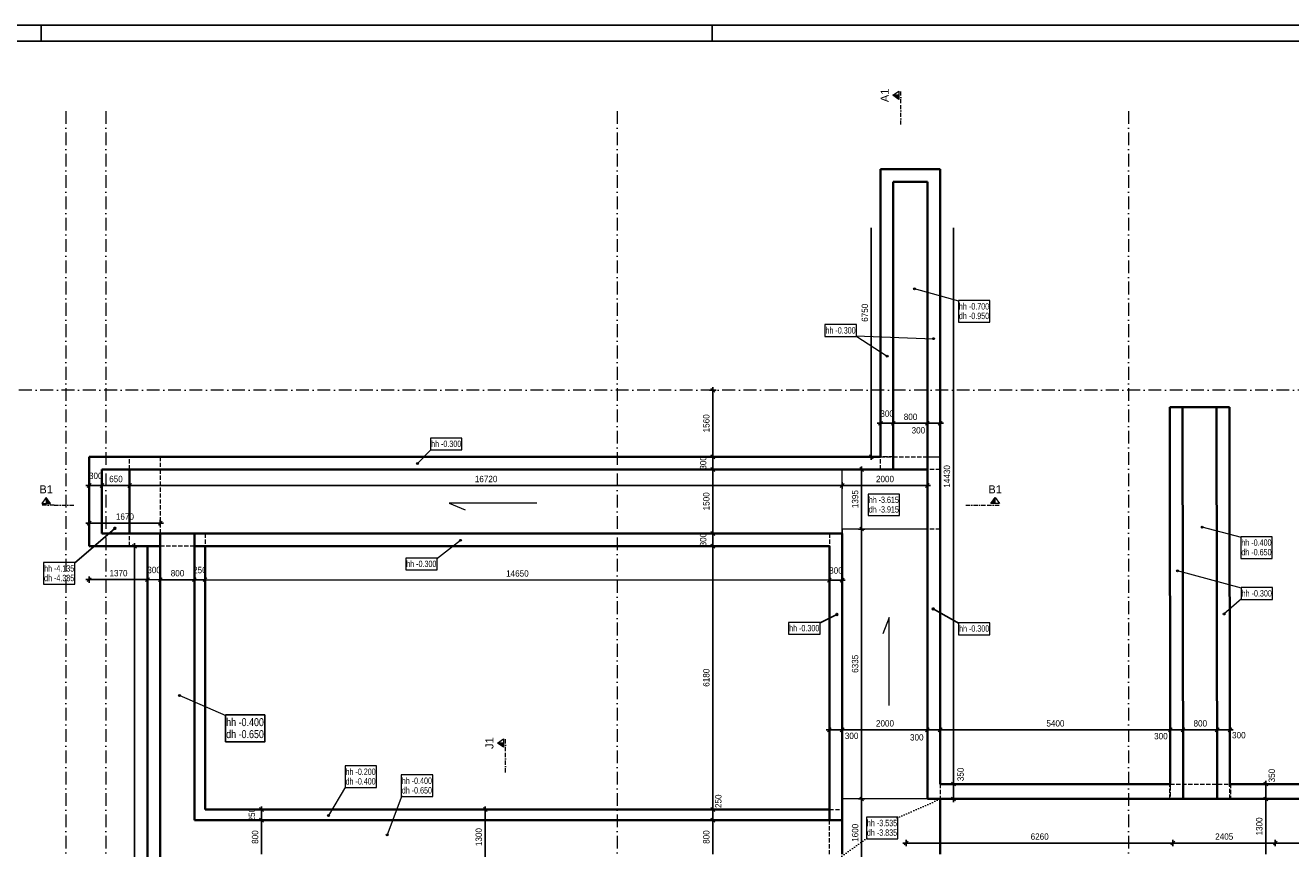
# Model space of a CAD drawing. Header units: millimetres. Extents: x 0 to 78750, y 0 to 63000.
# Tile 10 of 69: x 15379 to 45072, y 43677 to 63000. Entities that reach past the tile are written whole.
import ezdxf
from ezdxf.enums import TextEntityAlignment as Align

# ---------------------------------------------------------------- set-up
doc = ezdxf.new("R2010")
doc.units = ezdxf.units.MM
doc.header["$LTSCALE"] = 1000
for name, pattern in [('Carkovana 0.5x', [0.14, 0.1, -0.04]), ('Cerchovana 0.5x', [0.18, 0.1, -0.04, 0, -0.04]), ('Cerchovana 2x', [0.5, 0.3, -0.1, 0, -0.1]), ('Teckovana', [0.06, 0, -0.06])]:
    doc.linetypes.add(name, pattern=pattern)
for name, color, linetype in [('Architektura obecně', 7, 'Continuous'), ('Kóty 1_50', 7, 'Continuous'), ('Standard', 7, 'Continuous')]:
    doc.layers.add(name, color=color, linetype=linetype)
for name, color, linetype, lineweight in [('Obecné05', 7, 'Continuous', 50), ('Plošné elementy obecné', 7, 'Continuous', 13), ('Rastr', 30, 'Teckovana', 18), ('Stěna', 7, 'Continuous', 35)]:
    doc.layers.add(name, color=color, linetype=linetype, lineweight=lineweight)
doc.styles.add('ARIAL', font='arial.ttf')

msp = doc.modelspace()

# ---------------------------------------------------------------- hatches: boundary and pattern name
at = {"layer": 'Standard', "linetype": 'Continuous', "lineweight": 5, "transparency": 33554687}
for points in [[(36229, 56802), (36229, 56833), (36223, 56812)], [(36223, 56812), (36229, 56833), (36223, 56823)], [(36239, 56796), (36239, 56839), (36229, 56802)], [(36229, 56802), (36239, 56839), (36229, 56833)], [(36250, 56796), (36251, 56839), (36239, 56796)], [(36239, 56796), (36251, 56839), (36239, 56839)], [(36250, 56796), (36261, 56833), (36251, 56839)], [(36260, 56801), (36261, 56833), (36250, 56796)], [(36260, 56801), (36266, 56823), (36261, 56833)], [(36266, 56823), (36260, 56801), (36266, 56811)], [(42982, 51205), (42982, 51236), (42976, 51215)], [(42976, 51215), (42982, 51236), (42976, 51226)], [(42992, 51199), (42992, 51242), (42982, 51205)], [(42982, 51205), (42992, 51242), (42982, 51236)], [(43004, 51199), (43003, 51242), (42992, 51199)], [(42992, 51199), (43003, 51242), (42992, 51242)], [(43004, 51199), (43013, 51237), (43003, 51242)], [(43013, 51205), (43013, 51237), (43004, 51199)], [(43013, 51205), (43019, 51227), (43013, 51237)], [(43019, 51227), (43013, 51205), (43019, 51215)], [(18977, 47256), (18981, 47288), (18972, 47267)], [(18972, 47267), (18981, 47288), (18974, 47278)], [(18986, 47249), (18992, 47292), (18977, 47256)], [(18977, 47256), (18992, 47292), (18981, 47288)], [(18986, 47249), (19003, 47290), (18992, 47292)], [(18997, 47247), (19003, 47290), (18986, 47249)], [(18997, 47247), (19012, 47283), (19003, 47290)], [(19008, 47252), (19012, 47283), (18997, 47247)], [(19008, 47252), (19017, 47272), (19012, 47283)], [(19017, 47272), (19008, 47252), (19015, 47261)], [(22512, 44443), (22473, 44466), (22470, 44455)], [(22512, 44443), (22470, 44455), (22504, 44435)], [(22504, 44435), (22470, 44455), (22473, 44444)], [(22515, 44454), (22482, 44474), (22473, 44466)], [(22515, 44454), (22473, 44466), (22512, 44443)], [(22504, 44435), (22473, 44444), (22493, 44432)], [(22493, 44432), (22473, 44444), (22481, 44435)], [(22512, 44466), (22493, 44477), (22482, 44474)], [(22512, 44466), (22482, 44474), (22515, 44454)], [(22493, 44477), (22512, 44466), (22504, 44474)], [(23893, 43991), (23851, 44007), (23850, 43995)], [(23893, 43991), (23850, 43995), (23886, 43982)], [(23886, 43982), (23850, 43995), (23854, 43985)], [(23894, 44003), (23858, 44016), (23851, 44007)], [(23894, 44003), (23851, 44007), (23893, 43991)], [(23886, 43982), (23854, 43985), (23876, 43977)], [(23876, 43977), (23854, 43985), (23864, 43978)], [(23889, 44013), (23868, 44021), (23858, 44016)], [(23889, 44013), (23858, 44016), (23894, 44003)], [(23868, 44021), (23889, 44013), (23880, 44020)]]:
    msp.add_hatch(color=7, dxfattribs=at).paths.add_polyline_path(points)
at = {"layer": 'Standard', "linetype": 'Continuous', "lineweight": -3, "transparency": 33554687}
for points in [[(17459, 51191), (17486, 51173), (17460, 51202)], [(17474, 51174), (17459, 51191), (17464, 51180)], [(17459, 51191), (17474, 51174), (17486, 51173)], [(17460, 51202), (17496, 51178), (17467, 51212)], [(17460, 51202), (17486, 51173), (17496, 51178)], [(17467, 51212), (17503, 51188), (17477, 51217)], [(17467, 51212), (17496, 51178), (17503, 51188)], [(17477, 51217), (17503, 51188), (17503, 51199)], [(17477, 51217), (17503, 51199), (17489, 51216)], [(17489, 51216), (17503, 51199), (17498, 51210)]]:
    msp.add_hatch(color=7, dxfattribs=at).paths.add_polyline_path(points)
at = {"layer": 'Stěna', "linetype": 'Continuous', "lineweight": 5, "transparency": 33554687}
for points in [[(36668, 55635), (36669, 55658), (36665, 55647)], [(36669, 55658), (36668, 55635), (36676, 55627)], [(36669, 55658), (36676, 55627), (36677, 55666)], [(36677, 55666), (36676, 55627), (36687, 55623)], [(36677, 55666), (36687, 55623), (36689, 55668)], [(36689, 55668), (36687, 55623), (36698, 55626)], [(36689, 55668), (36698, 55626), (36700, 55665)], [(36700, 55665), (36698, 55626), (36707, 55634)], [(36700, 55665), (36707, 55634), (36708, 55656)], [(36708, 55656), (36707, 55634), (36710, 55645)], [(35578, 55237), (35590, 55256), (35581, 55248)], [(35590, 55256), (35578, 55237), (35580, 55226)], [(35590, 55256), (35580, 55226), (35601, 55258)], [(35601, 55258), (35580, 55226), (35588, 55217)], [(35601, 55258), (35588, 55217), (35613, 55255)], [(35613, 55255), (35588, 55217), (35599, 55213)], [(35613, 55255), (35599, 55213), (35620, 55246)], [(35620, 55246), (35599, 55213), (35610, 55216)], [(35620, 55246), (35610, 55216), (35623, 55235)], [(35623, 55235), (35610, 55216), (35619, 55223)], [(24599, 52701), (24566, 52732), (24561, 52722)], [(24599, 52701), (24561, 52722), (24589, 52695)], [(24589, 52695), (24561, 52722), (24561, 52710)], [(24589, 52695), (24561, 52710), (24577, 52695)], [(24577, 52695), (24561, 52710), (24567, 52700)], [(24604, 52711), (24576, 52738), (24566, 52732)], [(24604, 52711), (24566, 52732), (24599, 52701)], [(24604, 52723), (24588, 52738), (24576, 52738)], [(24604, 52723), (24576, 52738), (24604, 52711)], [(24588, 52738), (24604, 52723), (24598, 52733)], [(25568, 50911), (25593, 50892), (25569, 50922)], [(25582, 50893), (25568, 50911), (25572, 50900)], [(25568, 50911), (25582, 50893), (25593, 50892)], [(25569, 50922), (25604, 50896), (25576, 50932)], [(25569, 50922), (25593, 50892), (25604, 50896)], [(25576, 50932), (25611, 50905), (25587, 50936)], [(25576, 50932), (25604, 50896), (25611, 50905)], [(25587, 50936), (25611, 50905), (25612, 50917)], [(25587, 50936), (25612, 50917), (25599, 50934)], [(25599, 50934), (25612, 50917), (25608, 50927)], [(42399, 50184), (42399, 50215), (42393, 50194)], [(42393, 50194), (42399, 50215), (42393, 50205)], [(42409, 50178), (42409, 50221), (42399, 50184)], [(42399, 50184), (42409, 50221), (42399, 50215)], [(42421, 50178), (42421, 50221), (42409, 50178)], [(42409, 50178), (42421, 50221), (42409, 50221)], [(42421, 50178), (42431, 50215), (42421, 50221)], [(42431, 50183), (42431, 50215), (42421, 50178)], [(42431, 50183), (42437, 50205), (42431, 50215)], [(42437, 50205), (42431, 50183), (42437, 50193)], [(43514, 49163), (43488, 49193), (43487, 49181)], [(43514, 49163), (43487, 49181), (43502, 49164)], [(43502, 49164), (43487, 49181), (43492, 49171)], [(43524, 49168), (43495, 49203), (43488, 49193)], [(43524, 49168), (43488, 49193), (43514, 49163)], [(43531, 49178), (43505, 49207), (43495, 49203)], [(43531, 49178), (43495, 49203), (43524, 49168)], [(43531, 49190), (43517, 49207), (43505, 49207)], [(43531, 49190), (43505, 49207), (43531, 49178)], [(43517, 49207), (43531, 49190), (43527, 49200)]]:
    msp.add_hatch(color=7, dxfattribs=at).paths.add_polyline_path(points)
at = {"layer": 'Stěna', "linetype": 'Continuous', "lineweight": -3, "transparency": 33554687}
for points in [[(36664, 49292), (36671, 49322), (36660, 49303)], [(36660, 49303), (36671, 49322), (36663, 49314)], [(36672, 49283), (36682, 49325), (36664, 49292)], [(36664, 49292), (36682, 49325), (36671, 49322)], [(36672, 49283), (36694, 49323), (36682, 49325)], [(36683, 49281), (36694, 49323), (36672, 49283)], [(36683, 49281), (36702, 49314), (36694, 49323)], [(36694, 49284), (36702, 49314), (36683, 49281)], [(36694, 49284), (36705, 49303), (36702, 49314)], [(36705, 49303), (36694, 49284), (36702, 49292)], [(34403, 49178), (34423, 49154), (34406, 49189)], [(34413, 49158), (34403, 49178), (34405, 49166)], [(34403, 49178), (34413, 49158), (34423, 49154)], [(34406, 49189), (34435, 49156), (34415, 49196)], [(34406, 49189), (34423, 49154), (34435, 49156)], [(34415, 49196), (34444, 49164), (34426, 49199)], [(34415, 49196), (34435, 49156), (34444, 49164)], [(34426, 49199), (34444, 49164), (34447, 49175)], [(34426, 49199), (34447, 49175), (34437, 49195)], [(34437, 49195), (34447, 49175), (34445, 49186)]]:
    msp.add_hatch(color=7, dxfattribs=at).paths.add_polyline_path(points)

# ---------------------------------------------------------------- linework, layer by layer
at = {"layer": 'Architektura obecně', "color": 250, "linetype": 'Carkovana 0.5x', "lineweight": 18, "true_color": 0x3b3b3b, "transparency": 33554687}
for p, q in [((17827, 52575), (17827, 52875)), ((18547, 52875), (18547, 52575)), ((35447, 52875), (35747, 52875)), ((35747, 52874), (35447, 52874)), ((35447, 52575), (35447, 52874)), ((35747, 52875), (36847, 52875)), ((35747, 52874), (36547, 52874)), ((36547, 52874), (36847, 52874)), ((18547, 52575), (18547, 51075)), ((36847, 52575), (36547, 52575)), ((36847, 52574), (36547, 52574)), ((17827, 50775), (17827, 51075)), ((19597, 51075), (19597, 50775)), ((34247, 51075), (34247, 50775)), ((36847, 51175), (36547, 51175)), ((18247, 50775), (18247, 50774)), ((19347, 50775), (18547, 50775)), ((19597, 50774), (19597, 50775)), ((36847, 45195), (36847, 44845)), ((42237, 44845), (42237, 45195)), ((42247, 45145), (42247, 45195)), ((42247, 45195), (43647, 45195)), ((42247, 45195), (42247, 45145)), ((42247, 45145), (42247, 44845)), ((43647, 45195), (43647, 45195)), ((43647, 44845), (43647, 45145)), ((43657, 45195), (43657, 44845)), ((34247, 44595), (34547, 44595)), ((34247, 43545), (34247, 44345))]:
    msp.add_line(p, q, dxfattribs=at)
at = {"layer": 'Kóty 1_50', "color": 7, "linetype": 'Continuous', "lineweight": -3, "transparency": 33554687}
for p, q in [((31512, 54435), (31437, 54435)), ((31557, 54390), (31467, 54480)), ((31512, 54435), (31512, 54510)), ((31512, 54435), (31587, 54435)), ((31512, 52875), (31512, 54435)), ((35447, 53660), (35372, 53660)), ((35402, 53615), (35492, 53705)), ((35447, 53660), (35447, 53735)), ((35447, 53660), (35447, 53585)), ((35702, 53615), (35792, 53705)), ((35747, 53660), (35747, 53735)), ((35747, 53660), (35747, 53585)), ((35747, 53660), (36547, 53660)), ((36502, 53615), (36592, 53705)), ((36547, 53660), (36547, 53735)), ((36547, 53660), (36547, 53585)), ((36547, 53660), (36847, 53660)), ((36802, 53615), (36892, 53705)), ((36847, 53660), (36847, 53735)), ((36847, 53660), (36847, 53585)), ((36847, 53660), (36922, 53660)), ((31512, 52875), (31437, 52875)), ((31557, 52830), (31467, 52920)), ((31512, 52875), (31587, 52875)), ((31512, 52575), (31512, 52875)), ((35231, 52874), (35156, 52874)), ((35276, 52829), (35186, 52919)), ((35231, 52874), (35306, 52874)), ((35231, 52874), (35231, 52799)), ((31512, 52575), (31437, 52575)), ((31557, 52530), (31467, 52620)), ((31512, 52575), (31587, 52575)), ((31512, 51075), (31512, 52575)), ((35003, 52575), (34928, 52575)), ((35048, 52530), (34958, 52620)), ((35003, 52575), (35003, 52650)), ((35003, 52575), (35078, 52575)), ((35003, 51178), (35003, 52575)), ((16877, 52200), (16877, 52275)), ((17177, 52200), (17177, 52275)), ((17827, 52200), (17827, 52275)), ((34547, 52200), (34547, 52275)), ((36547, 52200), (36547, 52275)), ((16877, 52200), (16802, 52200)), ((16832, 52155), (16922, 52245)), ((16877, 52200), (16877, 52125)), ((16877, 52200), (17177, 52200)), ((17132, 52155), (17222, 52245)), ((17177, 52200), (17177, 52125)), ((17177, 52200), (17827, 52200)), ((17782, 52155), (17872, 52245)), ((17827, 52200), (17827, 52125)), ((17827, 52200), (34547, 52200)), ((34502, 52155), (34592, 52245)), ((34547, 52200), (34547, 52125)), ((34547, 52200), (36547, 52200)), ((36502, 52155), (36592, 52245)), ((36547, 52200), (36547, 52125)), ((36547, 52200), (36622, 52200)), ((16877, 51318), (16877, 51393)), ((18547, 51318), (18547, 51393)), ((16877, 51318), (16802, 51318)), ((16832, 51273), (16922, 51363)), ((16877, 51318), (16877, 51243)), ((16877, 51318), (18547, 51318)), ((18502, 51273), (18592, 51363)), ((18547, 51318), (18547, 51243)), ((18547, 51318), (18622, 51318)), ((31512, 51075), (31437, 51075)), ((31557, 51030), (31467, 51120)), ((31512, 51075), (31587, 51075)), ((31512, 50775), (31512, 51075)), ((35003, 51178), (34928, 51178)), ((35048, 51133), (34958, 51223)), ((35003, 51178), (35078, 51178)), ((35003, 44845), (35003, 51178)), ((17940, 50774), (17865, 50774)), ((17985, 50729), (17895, 50819)), ((17934, 25795), (17940, 50774)), ((17940, 50774), (17940, 50849)), ((17940, 50774), (18015, 50774)), ((31512, 50775), (31437, 50775)), ((31557, 50730), (31467, 50820)), ((31512, 50775), (31587, 50775)), ((31512, 44595), (31512, 50775)), ((16877, 49992), (16802, 49992)), ((16832, 49947), (16922, 50036)), ((16877, 49992), (16876, 49917)), ((16877, 49992), (16877, 50067)), ((16877, 49992), (18247, 49991)), ((18201, 49946), (18292, 50035)), ((18247, 49991), (18246, 49916)), ((18247, 49991), (18247, 50066)), ((18247, 49991), (18547, 49990)), ((18501, 49945), (18592, 50035)), ((18547, 49990), (18546, 49915)), ((18547, 49990), (18547, 50065)), ((18547, 49990), (19347, 49990)), ((19301, 49945), (19392, 50035)), ((19347, 49990), (19346, 49915)), ((19347, 49990), (19347, 50065)), ((19347, 49990), (19597, 49990)), ((19551, 49945), (19642, 50034)), ((19597, 49990), (19596, 49915)), ((19597, 49990), (19597, 50065)), ((19597, 49990), (34247, 49979)), ((34201, 49934), (34292, 50024)), ((34247, 49979), (34246, 49904)), ((34247, 49979), (34247, 50054)), ((34247, 49979), (34546, 49979)), ((34501, 49934), (34591, 50024)), ((34546, 49979), (34546, 50054)), ((34546, 49979), (34546, 49904)), ((34546, 49979), (34621, 49979)), ((34247, 46467), (34172, 46467)), ((34202, 46422), (34292, 46512)), ((34247, 46467), (34247, 46542)), ((34247, 46467), (34247, 46392)), ((34247, 46467), (34547, 46467)), ((34502, 46422), (34592, 46512)), ((34547, 46467), (34547, 46542)), ((34547, 46467), (34547, 46392)), ((36502, 46422), (36592, 46512)), ((36547, 46467), (36547, 46542)), ((36547, 46467), (36547, 46392)), ((36547, 46467), (36847, 46467)), ((36802, 46422), (36892, 46512)), ((36847, 46467), (36847, 46542)), ((36847, 46467), (36847, 46392)), ((42202, 46422), (42292, 46512)), ((42247, 46467), (42247, 46542)), ((42247, 46467), (42247, 46392)), ((42247, 46467), (42546, 46467)), ((42501, 46422), (42591, 46512)), ((42546, 46467), (42546, 46542)), ((42546, 46467), (42546, 46392)), ((42546, 46467), (43346, 46467)), ((43301, 46422), (43391, 46512)), ((43346, 46467), (43346, 46542)), ((43346, 46467), (43346, 46392)), ((43346, 46467), (43647, 46467)), ((43602, 46422), (43692, 46512)), ((43647, 46467), (43647, 46542)), ((43647, 46467), (43647, 46392)), ((43647, 46467), (43722, 46467)), ((37158, 45195), (37083, 45195)), ((37203, 45150), (37113, 45240)), ((37158, 45195), (37233, 45195)), ((37158, 44845), (37158, 45195)), ((44487, 45195), (44412, 45195)), ((44532, 45150), (44442, 45240)), ((44487, 45195), (44487, 45270)), ((44487, 45195), (44562, 45195)), ((44487, 44845), (44487, 45195)), ((35003, 44845), (34928, 44845)), ((35048, 44800), (34958, 44890)), ((35003, 44845), (35078, 44845)), ((35003, 43245), (35003, 44845)), ((37158, 44845), (37083, 44845)), ((37203, 44800), (37113, 44890)), ((37158, 44845), (37233, 44845)), ((37158, 44845), (37158, 44770)), ((44487, 44845), (44412, 44845)), ((44532, 44800), (44442, 44890)), ((44487, 44845), (44562, 44845)), ((44487, 43545), (44487, 44845)), ((20923, 44595), (20848, 44595)), ((20968, 44550), (20878, 44640)), ((20923, 44595), (20923, 44670)), ((20923, 44595), (20998, 44595)), ((20923, 44345), (20923, 44595)), ((26172, 44595), (26097, 44595)), ((26217, 44550), (26127, 44640)), ((26172, 44595), (26172, 44670)), ((26172, 44595), (26247, 44595)), ((26172, 43295), (26172, 44595)), ((31512, 44595), (31437, 44595)), ((31557, 44550), (31467, 44640)), ((31512, 44595), (31587, 44595)), ((31512, 44345), (31512, 44595)), ((20923, 44345), (20848, 44345)), ((20968, 44300), (20878, 44390)), ((20923, 44345), (20998, 44345)), ((20923, 43545), (20923, 44345)), ((31512, 44345), (31437, 44345)), ((31557, 44300), (31467, 44390)), ((31512, 44345), (31587, 44345)), ((31512, 43545), (31512, 44345)), ((36047, 43809), (35972, 43809)), ((36002, 43764), (36092, 43854)), ((36047, 43809), (36047, 43884)), ((36047, 43809), (36047, 43734)), ((36047, 43809), (42307, 43809)), ((42262, 43764), (42352, 43854)), ((42307, 43809), (42307, 43884)), ((42307, 43809), (42307, 43734)), ((42307, 43809), (44710, 43809)), ((44665, 43764), (44755, 43854)), ((44710, 43809), (44710, 43884)), ((44710, 43809), (44710, 43734)), ((44710, 43809), (48794, 43809))]:
    msp.add_line(p, q, dxfattribs=at)
for points in [[(35231, 52874), (35231, 55972), (35231, 55972), (35231, 58248)], [(37158, 45195), (37158, 50626), (37158, 50626), (37158, 58248)], [(35447, 53660), (35634, 53660), (35634, 53660), (35747, 53660)], [(34547, 46467), (35096, 46467), (35096, 46467), (35125, 46467), (35125, 46467), (36547, 46467)], [(36847, 46467), (38174, 46467), (38174, 46467), (40830, 46467), (40830, 46467), (42247, 46467)]]:
    msp.add_lwpolyline(points, dxfattribs=at)
at = {"layer": 'Obecné05', "color": 7, "linetype": 'Continuous', "lineweight": 5, "transparency": 33554687}
for p, q in [((34547, 51075), (34547, 52575)), ((27384, 51782), (25324, 51782)), ((25324, 51782), (25700, 51633)), ((36547, 51178), (34547, 51178)), ((34547, 51178), (34547, 51075)), ((35647, 49100), (35498, 48723)), ((35647, 47040), (35647, 49100))]:
    msp.add_line(p, q, dxfattribs=at)
at = {"layer": 'Obecné05', "color": 7, "linetype": 'Continuous', "lineweight": 18, "transparency": 33554687}
msp.add_line((36847, 44845), (34547, 44845), dxfattribs=at)
at = {"layer": 'Plošné elementy obecné', "color": 7, "linetype": 'Continuous', "lineweight": 35, "transparency": 33554687}
for p, q in [((35447, 52874), (35447, 59625)), ((35447, 59625), (35747, 59625)), ((35747, 59625), (36847, 59625)), ((36847, 59625), (36847, 59325)), ((36547, 59325), (35747, 59325)), ((35747, 59325), (35747, 52874)), ((36547, 52574), (36547, 59325)), ((36847, 59325), (36847, 52574)), ((42247, 45195), (42233, 54038)), ((42233, 54038), (42533, 54038)), ((42533, 54038), (43333, 54038)), ((42533, 54038), (42547, 44845)), ((43347, 44845), (43333, 54038)), ((43333, 54038), (43633, 54038)), ((43633, 54038), (43647, 45145)), ((16877, 50775), (16877, 52875)), ((16877, 52875), (17177, 52875)), ((17177, 52875), (18547, 52875)), ((18547, 52875), (35447, 52875)), ((35747, 52875), (35747, 52575)), ((36547, 44845), (36547, 52874)), ((36847, 52874), (36847, 45195)), ((17177, 52575), (17177, 51075)), ((18547, 52575), (17177, 52575)), ((17827, 51075), (17827, 52575)), ((35747, 52575), (18547, 52575)), ((35747, 52574), (35747, 52575)), ((36547, 52575), (35747, 52575)), ((36547, 52574), (35747, 52574)), ((17177, 51075), (18547, 51075)), ((18547, 51075), (18547, 50775)), ((18547, 51075), (19347, 51075)), ((19347, 50775), (19347, 51075)), ((19347, 51075), (34247, 51075)), ((34247, 51075), (34547, 51075)), ((34547, 51075), (34547, 44345)), ((17177, 50775), (16877, 50775)), ((18547, 50775), (17177, 50775)), ((18247, 25795), (18247, 50774)), ((18247, 50774), (18547, 50774)), ((18547, 50774), (18547, 25795)), ((34247, 50775), (19347, 50775)), ((19347, 44595), (19347, 50774)), ((19347, 50774), (19597, 50774)), ((19597, 50774), (19597, 44595)), ((34247, 44595), (34247, 50775)), ((36847, 45195), (42247, 45195)), ((43647, 45145), (43647, 45195)), ((43647, 45195), (66041, 45195)), ((36847, 44845), (36547, 44845)), ((42247, 44845), (36847, 44845)), ((36847, 43545), (36847, 44845)), ((42547, 44845), (42247, 44845)), ((43347, 44845), (42547, 44845)), ((43647, 44845), (43347, 44845)), ((66041, 44845), (43647, 44845)), ((19347, 44345), (19347, 44595)), ((19597, 44595), (34247, 44595)), ((34247, 44595), (34247, 44345)), ((34247, 44345), (19347, 44345)), ((34547, 44345), (34247, 44345)), ((34547, 44345), (34547, 43545))]:
    msp.add_line(p, q, dxfattribs=at)
at = {"layer": 'Rastr', "color": 7, "linetype": 'Cerchovana 2x', "lineweight": 5, "transparency": 33554687}
for p, q in [((16332, 60985), (16332, 7702)), ((17267, 60985), (17267, 7702)), ((29267, 60985), (29267, 7702)), ((41267, 60985), (41267, 7702)), ((66041, 54435), (1595, 54435))]:
    msp.add_line(p, q, dxfattribs=at)
at = {"layer": 'Standard', "color": 8, "linetype": 'Cerchovana 0.5x', "lineweight": 18, "transparency": 33554687}
for p, q in [((35920, 61169), (35920, 61469)), ((35920, 60669), (35920, 61169)), ((16056, 51735), (15756, 51735)), ((16056, 51735), (16556, 51735)), ((37449, 51735), (37949, 51735)), ((37949, 51735), (38249, 51735)), ((26645, 45968), (26645, 46268)), ((26645, 45468), (26645, 45968))]:
    msp.add_line(p, q, dxfattribs=at)
at = {"layer": 'Standard', "color": 8, "linetype": 'Continuous', "lineweight": 18, "transparency": 33554687}
for p, q in [((35873, 61357), (35733, 61357)), ((15869, 51922), (15869, 51781)), ((38137, 51781), (38137, 51922)), ((26599, 46156), (26458, 46156))]:
    msp.add_line(p, q, dxfattribs=at)
at = {"layer": 'Standard', "color": 7, "linetype": 'Continuous', "lineweight": 5, "transparency": 33554687}
for p, q in [((37287, 56525), (36245, 56817)), ((43914, 50981), (42998, 51221)), ((20093, 46797), (18994, 47270)), ((22894, 45128), (22493, 44455)), ((24214, 44917), (23872, 43999))]:
    msp.add_line(p, q, dxfattribs=at)
at = {"layer": 'Standard', "color": 7, "linetype": 'Continuous', "lineweight": -3, "transparency": 33554687}
msp.add_line((16532, 50375), (17481, 51195), dxfattribs=at)
at = {"layer": 'Standard', "color": 7, "linetype": 'Teckovana', "lineweight": 5, "transparency": 33554687}
for p, q in [((35840, 44400), (36847, 44845)), ((35128, 43925), (34247, 43295))]:
    msp.add_line(p, q, dxfattribs=at)
at = {"layer": 'Standard', "color": 8, "linetype": 'Continuous', "lineweight": 18, "transparency": 33554687}
for points in [[(35873, 61455), (35873, 61357), (35873, 61258), (35733, 61357), (35873, 61455)], [(35866, 61357), (35866, 61272), (35745, 61357)], [(35859, 61357), (35859, 61285), (35757, 61357)], [(35852, 61357), (35852, 61299), (35769, 61357)], [(35845, 61357), (35845, 61312), (35781, 61357)], [(35838, 61357), (35838, 61326), (35794, 61357)], [(35831, 61357), (35831, 61339), (35806, 61357)], [(35824, 61357), (35824, 61353), (35818, 61357)], [(15869, 51922), (15770, 51781), (15967, 51781), (15869, 51922)], [(15869, 51788), (15954, 51788), (15869, 51910)], [(15869, 51898), (15940, 51796), (15869, 51796)], [(15869, 51803), (15927, 51803), (15869, 51885)], [(15869, 51873), (15913, 51810), (15869, 51810)], [(15869, 51817), (15900, 51817), (15869, 51861)], [(15869, 51849), (15887, 51824), (15869, 51824)], [(15869, 51831), (15873, 51831), (15869, 51836)], [(38235, 51781), (38137, 51781), (38038, 51781), (38137, 51922), (38235, 51781)], [(38137, 51788), (38052, 51788), (38137, 51910)], [(38137, 51796), (38065, 51796), (38137, 51898)], [(38137, 51803), (38079, 51803), (38137, 51885)], [(38137, 51810), (38092, 51810), (38137, 51873)], [(38137, 51817), (38106, 51817), (38137, 51861)], [(38137, 51824), (38119, 51824), (38137, 51849)], [(38137, 51831), (38133, 51831), (38137, 51836)], [(26599, 46254), (26599, 46156), (26599, 46057), (26458, 46156), (26599, 46254)], [(26592, 46156), (26592, 46071), (26470, 46156)], [(26585, 46156), (26585, 46084), (26482, 46156)], [(26578, 46156), (26578, 46098), (26495, 46156)], [(26570, 46156), (26570, 46111), (26507, 46156)], [(26563, 46156), (26563, 46125), (26519, 46156)], [(26556, 46156), (26556, 46138), (26531, 46156)], [(26549, 46156), (26549, 46152), (26544, 46156)]]:
    msp.add_lwpolyline(points, dxfattribs=at)
at = {"layer": 'Standard', "color": 7, "linetype": 'Continuous', "lineweight": 5, "transparency": 33554687}
for points in [[(37275, 56035), (38011, 56035), (38011, 56540), (37275, 56540), (37275, 56035)], [(35158, 51495), (35894, 51495), (35894, 52000), (35158, 52000), (35158, 51495)], [(43902, 50491), (44638, 50491), (44638, 50996), (43902, 50996), (43902, 50491)], [(15808, 49885), (16544, 49885), (16544, 50390), (15808, 50390), (15808, 49885)], [(22882, 45113), (23618, 45113), (23618, 45618), (22882, 45618), (22882, 45113)], [(24202, 44902), (24938, 44902), (24938, 45407), (24202, 45407), (24202, 44902)], [(35116, 43910), (35852, 43910), (35852, 44415), (35116, 44415), (35116, 43910)]]:
    msp.add_lwpolyline(points, dxfattribs=at)
at = {"layer": 'Standard', "color": 7, "linetype": 'Continuous', "lineweight": -3, "transparency": 33554687}
msp.add_lwpolyline([(20078, 46184), (20998, 46184), (20998, 46816), (20078, 46816), (20078, 46184)], dxfattribs=at)
at = {"layer": 'Standard', "color": 7, "linetype": 'Continuous', "lineweight": 5, "transparency": 33554687}
for centre in [(36245, 56817), (42998, 51221), (18994, 47270), (22493, 44455), (23872, 43999)]:
    msp.add_circle(centre, 22.5, dxfattribs=at)
at = {"layer": 'Standard', "color": 7, "linetype": 'Continuous', "lineweight": -3, "transparency": 33554687}
msp.add_circle((17481, 51195), 22.5, dxfattribs=at)
at = {"layer": 'Stěna', "color": 7, "linetype": 'Continuous', "lineweight": -3, "transparency": 33554687}
for p, q in [((15750, 63000), (15750, 62625)), ((31500, 63000), (31500, 62625)), ((37290, 48964), (36683, 49303)), ((34015, 48973), (34425, 49176))]:
    msp.add_line(p, q, dxfattribs=at)
at = {"layer": 'Stěna', "color": 7, "linetype": 'Continuous', "lineweight": 5, "transparency": 33554687}
for p, q in [((34868, 55711), (36688, 55646)), ((34868, 55711), (35600, 55236)), ((24901, 53049), (24582, 52717)), ((25030, 50483), (25590, 50914)), ((43921, 49790), (42415, 50199)), ((43921, 49540), (43509, 49185))]:
    msp.add_line(p, q, dxfattribs=at)
at = {"layer": 'Stěna', "color": 7, "linetype": 'Continuous', "lineweight": -3, "transparency": 33554687}
for points in [[(0, 0), (78750, 0), (78750, 63000), (0, 63000), (0, 0)], [(375, 375), (78375, 375), (78375, 62625), (375, 62625), (375, 375)]]:
    msp.add_lwpolyline(points, close=True, dxfattribs=at)
at = {"layer": 'Stěna', "color": 7, "linetype": 'Continuous', "lineweight": 5, "transparency": 33554687}
for points in [[(34144, 55696), (34880, 55696), (34880, 55976), (34144, 55976), (34144, 55696)], [(24889, 53034), (25625, 53034), (25625, 53314), (24889, 53314), (24889, 53034)], [(24306, 50218), (25042, 50218), (25042, 50498), (24306, 50498), (24306, 50218)], [(43909, 49525), (44645, 49525), (44645, 49805), (43909, 49805), (43909, 49525)], [(33291, 48708), (34027, 48708), (34027, 48988), (33291, 48988), (33291, 48708)], [(37278, 48699), (38014, 48699), (38014, 48979), (37278, 48979), (37278, 48699)]]:
    msp.add_lwpolyline(points, dxfattribs=at)
for centre in [(36688, 55646), (35600, 55236), (24582, 52717), (25590, 50914), (42415, 50199), (43509, 49185)]:
    msp.add_circle(centre, 22.5, dxfattribs=at)
at = {"layer": 'Stěna', "color": 7, "linetype": 'Continuous', "lineweight": -3, "transparency": 33554687}
for centre in [(36683, 49303), (34425, 49176)]:
    msp.add_circle(centre, 22.5, dxfattribs=at)

# ---------------------------------------------------------------- texts
at = {"layer": 'Kóty 1_50', "color": 7, "linetype": 'Continuous', "lineweight": 5, "transparency": 33554687, "style": 'ARIAL'}
for s, rotation, width, p, p2 in [('6750', 90, 0.909884, (35153, 56042), (35153, 56466)), ('1560', 90, 0.909884, (31434, 53448), (31434, 53871)), ('300', 90, 0.909891, (31359, 52571), (31359, 52888)), ('14430', 90, 0.909888, (37080, 52150), (37080, 52679)), ('1500', 90, 0.909884, (31434, 51618), (31434, 52041)), ('1395', 90, 0.909884, (34925, 51668), (34925, 52092)), ('300', 90, 0.909891, (31359, 50771), (31359, 51088)), ('1370', 359.9582, 0.909874, (17354, 50069), (17778, 50069)), ('300', 359.9582, 0.909891, (18242, 50143), (18560, 50143)), ('800', 359.9582, 0.909891, (18792, 50068), (19110, 50067)), ('250', 359.9582, 0.909891, (19317, 50142), (19635, 50142)), ('14650', 359.9582, 0.90988, (26661, 50062), (27191, 50062)), ('300', 359.9582, 0.909865, (34242, 50131), (34560, 50131)), ('6335', 90, 0.909884, (34925, 47803), (34925, 48227)), ('6180', 90, 0.909874, (31434, 47478), (31434, 47901)), ('350', 90, 0.909877, (37401, 45262), (37401, 45579)), ('350', 90, 0.909891, (44702, 45233), (44702, 45551)), ('250', 90, 0.909877, (31715, 44632), (31715, 44950)), ('250', 90, 0.909864, (20770, 44316), (20770, 44633)), ('1600', 90, 0.909884, (34925, 43838), (34925, 44261)), ('1300', 90, 0.909884, (44409, 43988), (44409, 44411)), ('800', 90, 0.909864, (20845, 43791), (20845, 44108)), ('1300', 90, 0.909884, (26094, 43738), (26094, 44161)), ('800', 90, 0.909864, (31434, 43791), (31434, 44108))]:
    msp.add_text(s, height=150, rotation=rotation, dxfattribs=dict(at, width=width)).set_placement(p, p2, align=Align.FIT)
for s, width, p, p2 in [('300', 0.909877, (35443, 53812), (35760, 53812)), ('800', 0.909891, (35993, 53737), (36310, 53737)), ('300', 0.909877, (36176, 53421), (36494, 53421)), ('300', 0.909877, (16873, 52353), (17190, 52353)), ('650', 0.909891, (17348, 52278), (17665, 52278)), ('16720', 0.90988, (25927, 52278), (26456, 52278)), ('2000', 0.909884, (35340, 52278), (35763, 52278)), ('1670', 0.909884, (17505, 51395), (17928, 51395)), ('2000', 0.909884, (35340, 46544), (35763, 46544)), ('5400', 0.909884, (39340, 46544), (39763, 46544)), ('800', 0.909891, (42792, 46544), (43110, 46544)), ('300', 0.909891, (34610, 46251), (34928, 46251)), ('300', 0.909877, (36139, 46216), (36457, 46216)), ('300', 0.909877, (41867, 46244), (42185, 46244)), ('300', 0.909891, (43696, 46266), (44014, 46266)), ('6260', 0.909884, (38970, 43887), (39393, 43887)), ('2405', 0.909884, (43300, 43887), (43724, 43887))]:
    msp.add_text(s, height=150, dxfattribs=dict(at, width=width)).set_placement(p, p2, align=Align.FIT)
at = {"layer": 'Standard', "color": 7, "linetype": 'Continuous', "lineweight": -3, "transparency": 33554687, "style": 'ARIAL'}
for s, width, p, p2 in [('A1', 1.001091, (35639, 61196), (35639, 61516)), ('J1', 1.001109, (26364, 46017), (26364, 46293))]:
    msp.add_text(s, height=187.5, rotation=90, dxfattribs=dict(at, width=width)).set_placement(p, p2, align=Align.FIT)
at = {"layer": 'Standard', "color": 7, "linetype": 'Continuous', "lineweight": 5, "transparency": 33554687, "style": 'ARIAL'}
for s, width, p, p2 in [('hh -0.700', 0.800537, (37287, 56330), (37996, 56330)), ('dh -0.950', 0.800537, (37287, 56105), (37996, 56105)), ('dh -3.915', 0.800537, (35170, 51565), (35878, 51565)), ('hh -3.615', 0.800537, (35170, 51790), (35878, 51790)), ('hh -0.400', 0.800526, (43914, 50786), (44622, 50786)), ('dh -0.650', 0.800526, (43914, 50561), (44622, 50561)), ('hh -4.135', 0.800526, (15820, 50180), (16528, 50180)), ('dh -4.385', 0.800526, (15820, 49955), (16528, 49955)), ('hh -0.200', 0.800537, (22894, 45408), (23602, 45408)), ('dh -0.400', 0.800537, (22894, 45183), (23602, 45183)), ('dh -0.650', 0.800526, (24214, 44972), (24922, 44972)), ('hh -0.400', 0.800526, (24214, 45197), (24922, 45197)), ('hh -3.535', 0.800537, (35128, 44205), (35836, 44205)), ('dh -3.835', 0.800537, (35128, 43980), (35836, 43980))]:
    msp.add_text(s, height=150, dxfattribs=dict(at, width=width)).set_placement(p, p2, align=Align.FIT)
at = {"layer": 'Standard', "color": 7, "linetype": 'Continuous', "lineweight": -3, "transparency": 33554687, "style": 'ARIAL'}
for s, width, p, p2 in [('B1', 1.001091, (15708, 52016), (16028, 52016)), ('B1', 1.001091, (37976, 52016), (38296, 52016)), ('hh -0.400', 0.800535, (20093, 46553), (20978, 46553)), ('dh -0.650', 0.800535, (20093, 46272), (20978, 46272))]:
    msp.add_text(s, height=187.5, dxfattribs=dict(at, width=width)).set_placement(p, p2, align=Align.FIT)
at = {"layer": 'Stěna', "color": 7, "linetype": 'Continuous', "lineweight": 5, "transparency": 33554687, "style": 'ARIAL'}
for width, p, p2 in [(0.800526, (34156, 55766), (34864, 55766)), (0.800537, (24901, 53104), (25609, 53104)), (0.800526, (24318, 50288), (25026, 50288)), (0.800526, (43921, 49595), (44629, 49595)), (0.800526, (33303, 48778), (34011, 48778)), (0.800526, (37290, 48769), (37998, 48769))]:
    msp.add_text('hh -0.300', height=150, dxfattribs=dict(at, width=width)).set_placement(p, p2, align=Align.FIT)

doc.saveas('drawing.dxf')
